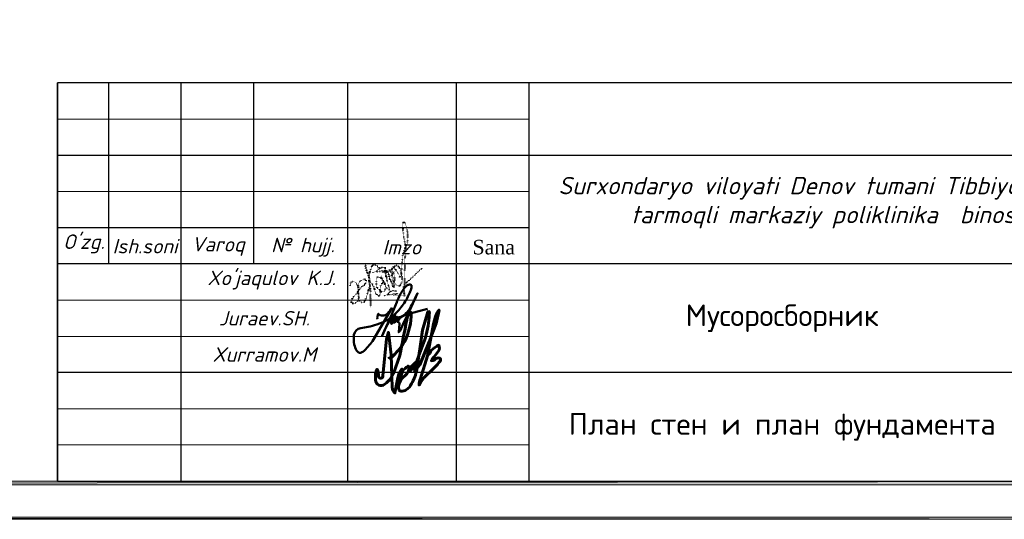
# Model space of a CAD drawing. Header units: millimetres. Extents: x 1527433 to 14789979, y -245576 to 11310.
# Tile 109 of 135: x 2005076 to 2018666, y -65658 to -58757. Entities that reach past the tile are written whole.
import ezdxf

# ---------------------------------------------------------------- set-up
doc = ezdxf.new("R2010")
doc.units = ezdxf.units.MM
doc.linetypes.add('CONTI', pattern=[0])
doc.linetypes.add('DOT', pattern=[0.5, 0, -0.5])
doc.layers.add('(014) Водопровод', color=5, linetype='ИК_Водопровод -------в--------')
doc.layers.add('RAMKA', color=250, linetype='CONTI')
doc.styles.add('S@SH@M@K', font='isocpeui.ttf', dxfattribs={"height": 3})
doc.styles.get("Standard").update_dxf_attribs({"font": 'isocpeur.ttf', "height": 250})
doc.styles.add('STYLE3', font='arial.ttf')
doc.styles.add('V@ler@Live', font='isocpeui.ttf')
doc.styles.add('ValeraTextStyle', font='isocpeur.ttf')
doc.linetypes.add('ИК_Водопровод -------в--------', pattern='A,9,-0.6,["В",Standard,S=1.2,R=0,X=0,Y=-0.6],-1.2', length=10.8)

# ---------------------------------------------------------------- blocks, each defined once
blk = doc.blocks.new('пдп001')
at = {"color": 5, "linetype": 'DOT', "lineweight": 40}
for points, knots in [([(707, 149), (708, 157), (714, 275), (714, 211), (717, 464), (797, 572), (804, 758), (726, 963), (724, 699), (772, 570), (752, 371), (753, 204), (748, 36), (748, -48), (744, -179), (751, -58), (729, 14), (812, 68), (869, 129), (929, 184), (970, 224), (988, 241)], [5933.013532, 5933.013532, 5933.013532, 5933.013532, 5945.426056, 6119.674656, 6463.814955, 6647.701276, 6824.900543, 7118.025184, 7324.27387, 7610.172898, 7917.764182, 8218.669265, 8442.676207, 8673.369778, 8750.267492, 8857.255672, 9004.364899, 9148.612782, 9259.763889, 9418.202493, 9536.44599, 9536.44599, 9536.44599, 9536.44599]), ([(268, 57), (276, 52), (297, 37), (320, -2), (338, -55), (346, -105), (390, -149), (424, -111), (412, -62), (415, 3), (471, 62), (426, 112), (358, 130), (364, 68), (353, 26), (367, -31), (411, -64), (445, -86), (483, -85), (480, -21), (486, 27), (452, 65), (444, 93), (426, 161), (441, 107), (444, 73), (486, 28), (487, -23), (560, -69), (512, 37), (507, 98), (489, 159), (473, 223), (514, 36), (505, 144), (503, 170), (509, 229), (538, 139), (544, 86), (578, 46), (599, -49), (582, 13), (578, 49), (545, 91), (537, 148), (523, 189), (545, 234), (568, 171), (574, 132), (596, 66), (595, 25), (626, -17), (594, -25), (617, 46), (598, 98), (576, 178), (569, 235), (624, 289), (598, 248), (573, 216), (615, 154), (609, 86), (616, 23), (678, -20), (725, 55), (716, 137), (701, 216), (660, 284), (598, 271), (638, 194), (676, 170), (682, 97), (700, 129), (707, 149)], [0, 0, 0, 0, 48.503704, 122.119306, 208.329865, 313.551394, 384.410654, 428.229301, 512.215886, 616.590231, 739.308905, 818.700472, 905.182256, 976.614449, 1045.562044, 1130.421533, 1235.08686, 1301.053793, 1319.442364, 1403.027564, 1518.67504, 1568.346911, 1625.618732, 1700.210095, 1737.985982, 1810.401067, 1893.792405, 1997.337295, 2072.088069, 2144.472071, 2360.286944, 2446.613064, 2466.534345, 2624.01661, 2696.265892, 2764.574689, 2806.01173, 2899.683096, 3003.982381, 3114.442089, 3203.096311, 3246.119489, 3329.559258, 3406.405435, 3488.541484, 3597.996357, 3621.971115, 3677.674584, 3789.796613, 3887.577299, 3974.928227, 4028.38159, 4037.512745, 4112.181437, 4225.578573, 4371.597742, 4474.330056, 4533.38336, 4578.568256, 4619.142429, 4743.633224, 4857.566539, 4955.347226, 5034.65037, 5141.745278, 5270.87444, 5439.057271, 5545.963162, 5586.401017, 5686.789569, 5814.196651, 5862.435135, 5933.013532, 5933.013532, 5933.013532, 5933.013532])]:
    blk.add_open_spline(points, degree=3, knots=knots, dxfattribs=at)
for points in [[(0, 0), (30, 59), (79, 40), (107, -71), (107, -203), (72, -238), (23, -238), (23, -203), (53, -146), (94, -105), (134, -41), (177, 1), (217, 41), (217, 79), (166, 79), (141, 68), (122, 40), (110, -10), (110, -50), (110, -86), (113, -117), (118, -161), (128, -214), (159, -227), (199, -217), (214, -188), (238, -113), (265, -20), (265, 50), (255, 142), (224, 216), (208, 296), (234, 185), (255, 133), (269, 17), (279, -71), (279, -180), (279, -289), (279, -280), (279, -169), (279, -38), (263, 77), (263, 151), (292, 245), (322, 291), (368, 279), (383, 264), (383, 240)], [(313, 184), (372, 208), (409, 245), (488, 245), (479, 245), (445, 250), (403, 239), (368, 204), (360, 196), (370, 196), (438, 206), (469, 213), (510, 213), (500, 210), (475, 198), (443, 191), (479, 191), (517, 191), (548, 191), (598, 191), (622, 191)]]:
    blk.add_spline(points, degree=3, dxfattribs=at)
at = {"color": 5, "linetype": 'DOT', "lineweight": 30}
blk.add_spline([(464, -136), (524, -113), (561, -76), (640, -76), (631, -76), (597, -71), (555, -81), (519, -117), (512, -124), (521, -124), (590, -114), (621, -107), (662, -107), (651, -111), (627, -123), (594, -129), (630, -129), (668, -129), (700, -129), (750, -129), (774, -129)], degree=3, dxfattribs=at)

msp = doc.modelspace()

# ---------------------------------------------------------------- hatches: boundary and pattern name
h = msp.add_hatch(color=7)
h.paths.add_polyline_path([(2024622.617, -35960.929), (2024599.333, -35982.095), (2024622.617, -65655.645)])
h.paths.add_polyline_path([(2024599.333, -35982.095), (2024622.617, -65655.645), (2024599.333, -65630.245)])
h.paths.add_polyline_path([(2024622.617, -65655.645), (2024599.333, -65630.245), (2024622.617, -65657.762)])
h.paths.add_polyline_path([(2024599.333, -65630.245), (2024622.617, -65657.762), (1982651.233, -65630.245)])
h.paths.add_polyline_path([(2024622.617, -65657.762), (1982651.233, -65630.245), (1982625.833, -65657.762)])
h.paths.add_polyline_path([(1982651.233, -65630.245), (1982625.833, -65657.762)])
h = msp.add_hatch(color=7)
h.paths.add_polyline_path([(2024099.8, -65130.712), (2024150.6, -65181.512), (2024099.8, -36481.629)])
h.paths.add_polyline_path([(2024150.6, -65181.512), (2024099.8, -36481.629), (2024150.6, -36432.945)])
h.paths.add_polyline_path([(2024099.8, -36481.629), (2024150.6, -36432.945), (1984651.483, -36481.629)])
h.paths.add_polyline_path([(2024150.6, -36432.945), (1984651.483, -36481.629), (1984600.683, -36432.945)])
h.paths.add_polyline_path([(1984651.483, -36481.629), (1984600.683, -36432.945), (1984651.483, -65130.712)])
h.paths.add_polyline_path([(1984600.683, -36432.945), (1984651.483, -65130.712), (1984600.683, -65181.512)])
h.paths.add_polyline_path([(1984651.483, -65130.712), (1984600.683, -65181.512), (2024099.8, -65130.712)])
h.paths.add_polyline_path([(1984600.683, -65181.512), (2024099.8, -65130.712), (2024150.6, -65181.512)])

# ---------------------------------------------------------------- linework, layer by layer
at = {"color": 0, "lineweight": 30}
for p, q in [((2024099.8, -59630.717), (2005599.819, -59630.717)), ((2005599.819, -65130.712), (2005599.819, -59630.717)), ((2006299.819, -59630.717), (2006299.819, -62130.715)), ((2007302.219, -59630.717), (2007302.219, -65131.056)), ((2008302.219, -59630.717), (2008302.219, -62130.715)), ((2009602.217, -59630.717), (2009602.217, -65131.056)), ((2011102.216, -59630.717), (2011102.216, -65131.056)), ((2012102.215, -59630.717), (2012102.215, -65131.056)), ((2012102.215, -60630.716), (2005599.819, -60630.716)), ((2024099.8, -60630.716), (2012102.215, -60630.716)), ((2012102.215, -61630.715), (2005599.819, -61630.715)), ((2024099.8, -62130.715), (2005599.819, -62130.715)), ((2024099.8, -63630.713), (2005599.819, -63630.713))]:
    msp.add_line(p, q, dxfattribs=at)
at = {"color": 0, "lineweight": 5}
for p, q in [((2012102.215, -60130.717), (2005599.819, -60130.717)), ((2012102.215, -61130.716), (2005599.819, -61130.716)), ((2012102.215, -62630.714), (2005599.819, -62630.714)), ((2012102.215, -63130.714), (2005599.819, -63130.714)), ((2012102.215, -64130.713), (2005599.819, -64130.713)), ((2012102.215, -64630.712), (2005599.819, -64630.712))]:
    msp.add_line(p, q, dxfattribs=at)
at = {"color": 0, "lineweight": 30}
msp.add_lwpolyline([(2024099.8, -59630.717), (2005599.819, -59630.717), (2005599.819, -65130.712), (2024099.8, -65130.712)], close=True, dxfattribs=at)
at = {"color": 194, "lineweight": 50, "extrusion": (0, 0, -1)}
msp.add_lwpolyline([(-2010012.616, -62894.532, 0.133551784), (-2010025.123, -62819.371, -0.158407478), (-2010084.105, -62844.786, -0.195313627), (-2010151.357, -62815.679, -0.066337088), (-2010213.313, -62741.589), (-2009960.821, -63174.609, 0.051575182), (-2009834.952, -63326.798, 0.076763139), (-2009788.487, -63356.023, 0.167842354), (-2009760.179, -63356.356, 0.179884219), (-2009726.211, -63326.735, 0.072400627), (-2009695.079, -63244.271, 0.075903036), (-2009687.909, -63111.166, 0.316524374), (-2009784.26, -63017.115), (-2009885.294, -62998.957, -0.031247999), (-2010004.308, -62968.002), (-2010091.465, -62935.917), (-2010133.664, -62913.665, -0.043250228), (-2010218.048, -62860.882), (-2010292.915, -62787.498, -0.029029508), (-2010408.64, -62629.789, -0.028434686), (-2010460.032, -62525.554, -0.041867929), (-2010483.176, -62458.698, -0.076384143), (-2010486.019, -62432.463, -0.402105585), (-2010457.948, -62413.53, -0.163403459), (-2010406.946, -62440.05, -0.049083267), (-2010355.236, -62506.872, -0.03300422), (-2010279.861, -62660.391), (-2010210.997, -62825.1), (-2010077.591, -63121.224, 0.062327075), (-2010211.395, -62879.347), (-2010254.676, -62822.167, 1.005419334), (-2010259.18, -62824.791), (-2010209.031, -62929.892, -0.108957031), (-2010203.986, -62950.173, -0.261841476), (-2010206.866, -62955.843, -0.343981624), (-2010215.131, -62953.225), (-2010281.938, -62856.831), (-2010241.434, -62921.679, -0.262011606), (-2010241, -62937.984, -0.462742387), (-2010252.392, -62937.879), (-2010272.695, -62916.57), (-2010291.256, -62891.111, 0.099818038), (-2010316.357, -62869.242), (-2010363.763, -62846.741, -0.111197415), (-2010407.65, -62811.926, -0.029662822), (-2010462.959, -62745.773, -0.013796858), (-2010567.617, -62534.195), (-2010458.326, -62776.194), (-2010368.568, -62955.912), (-2010326.801, -63053.518, 0.188142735), (-2010309.265, -63072.984), (-2010312.361, -63014.187), (-2010318.903, -62964.31, -0.451025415), (-2010292.44, -62931.729, 0.069220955), (-2010327.694, -62875.038, -0.868792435), (-2010317.644, -62864.676), (-2010296.425, -62881.423, -0.874007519), (-2010304.285, -62892.587), (-2010374.995, -62845.155, 0.057984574), (-2010449.632, -62819.192), (-2010704.107, -62750.453)], format="xyb", dxfattribs=at)
at = {"color": 160, "lineweight": 60, "extrusion": (0, 0, -1)}
msp.add_lwpolyline([(-2010172.059, -63413.498, -0.639465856), (-2010202.97, -63428.308), (-2010237.92, -63395.255, -0.056343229), (-2010386.596, -63206.093, -0.125649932), (-2010479.352, -62803.281, -0.185838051), (-2010461.313, -62795.602, -0.073892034), (-2010418.198, -62902.387, 0.00127154), (-2010323.886, -63394.081), (-2010236.576, -63643.432, 0.142734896), (-2010094.855, -63806.61, 0.585935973), (-2009987.54, -63713.405, 0.149866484), (-2010009.937, -63584.28, 0.119620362), (-2010027.331, -63680.966, -1.082756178), (-2010089.62, -63669.761), (-2010139.563, -63167.944), (-2010164.532, -63073.936), (-2010205.307, -63387.059), (-2010218.644, -63835.419, -0.237435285), (-2010254.465, -63911.157), (-2010294.145, -63702.004, 0.127994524), (-2010352.688, -63579.463, 0.159951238), (-2010348.076, -63647.97), (-2010317.777, -63714.473, 0.13604246), (-2010296.194, -63739.759, 0.140120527), (-2010300.332, -63703.772, 0.131393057), (-2010436.647, -63542.251, 0.372051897), (-2010448.062, -63588.294, 0.22382031), (-2010366.933, -63692.356, -0.066421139), (-2010312.397, -63787.037, -0.093851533), (-2010304.242, -63847.645, -0.318267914), (-2010337.856, -63887.132, -0.153464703), (-2010412.753, -63870.63, -0.148463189), (-2010483.522, -63783.993, -0.088152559), (-2010558.213, -63590.672), (-2010577.144, -63457.297), (-2010453.503, -63576.881, -0.676497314), (-2010476.675, -63600.839), (-2010538.436, -63518.689), (-2010663.128, -63186.981, -0.066094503), (-2010726.396, -62864.226, -0.05916672), (-2010729.668, -62791.567, -0.393827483), (-2010710.446, -62792.291), (-2010633.829, -63046.877), (-2010603.603, -63276.96), (-2010577.144, -63457.297), (-2010577.187, -63499.192), (-2010526.165, -63604.952), (-2010532.22, -63615.163), (-2010597.311, -63522.503), (-2010729.01, -63208.169), (-2010824.168, -62953.028), (-2010863.721, -62768.291, -0.114757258), (-2010813.906, -62856.655), (-2010789.123, -62959.027), (-2010705.329, -63398.89), (-2010609.537, -63714.534, -0.113321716), (-2010589.677, -63803.976, 0.092592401), (-2010659.575, -63699.283), (-2010794.928, -63565.523, -0.059174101), (-2010882.355, -63467.415, -0.451639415), (-2010870.57, -63431.627, -0.14664836), (-2010836.855, -63432.105, -0.139643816), (-2010808.309, -63448.94, 0.209300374), (-2010756.12, -63466.611, 0.023312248), (-2010806.8, -63399.838), (-2010853.719, -63338.623, -0.320638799), (-2010859.377, -63253.822, -0.126976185), (-2010760.621, -63323.454, 0.052174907), (-2010705.329, -63398.89)], format="xyb", dxfattribs=at)
at = {"color": 7, "lineweight": 0}
for points in [[(1984651.483, -65130.712), (1984600.683, -65181.512), (2024099.8, -65130.712)], [(1984600.683, -65181.512), (2024099.8, -65130.712), (2024150.6, -65181.512)], [(2024622.617, -65657.762), (1982651.233, -65630.245), (1982625.833, -65657.762)], [(2024599.333, -65630.245), (2024622.617, -65657.762), (1982651.233, -65630.245)]]:
    msp.add_lwpolyline(points, close=True, dxfattribs=at)
at = {"layer": 'RAMKA'}
msp.add_line((2005599.819, -65130.712), (2005599.819, -60730.712), dxfattribs=at)

# ---------------------------------------------------------------- block references
msp.add_blockref('пдп001', (2009637.441, -62431.868))

# ---------------------------------------------------------------- texts
at = {"layer": '(014) Водопровод', "color": 7, "linetype": 'ByBlock', "insert": (2017854.973, -61284.964), "char_height": 240, "width": 11136.75583, "attachment_point": 5, "style": 'S@SH@M@K'}
msp.add_mtext("Surxondaryo viloyati Denov tumani Tibbiyot birlashmasiga qarashli ko'p tarmoqli markaziy poliklinika  binosini qurish (500qatnovli)", dxfattribs=at)
at = {"color": 0, "char_height": 200, "attachment_point": 5}
for s, insert, width, style in [("O'zg.", (2005961.784, -61852.978), 1000, 'V@ler@Live'), ('Ish.soni', (2006806.886, -61884.833), 1000, 'V@ler@Live'), ('Varoq', (2007814.907, -61889.114), 1000, 'V@ler@Live'), ('№ hujj.', (2008984.677, -61899.757), 1000, 'V@ler@Live'), ('Imzo', (2010349.819, -61899.757), 1500, 'V@ler@Live'), ('{\\fTimes New Roman|b0|i0|c204|p18;Sana}', (2011619.121, -61899.764), 1038.60444, 'STYLE3')]:
    msp.add_mtext(s, dxfattribs=dict(at, insert=insert, width=width, style=style))
at = {"color": 0, "lineweight": 5, "char_height": 200, "width": 2299.9977, "attachment_point": 5, "style": 'V@ler@Live'}
for s, insert in [("\\pi200;Xo'jaqulov K.J.", (2008452.218, -62354.144)), ('Juraev.SH.', (2008452.544, -62880.714)), ('Xurramov.M', (2008452.544, -63380.714))]:
    msp.add_mtext(s, dxfattribs=dict(at, insert=insert))
at = {"char_height": 300, "width": 6997.59047, "attachment_point": 5, "style": 'ValeraTextStyle'}
for s, insert in [('Мусоросборник', (2015601.01, -62880.714)), ('План стен и план фундамента', (2015601.01, -64380.713))]:
    msp.add_mtext(s, dxfattribs=dict(at, insert=insert))

doc.saveas('drawing.dxf')
